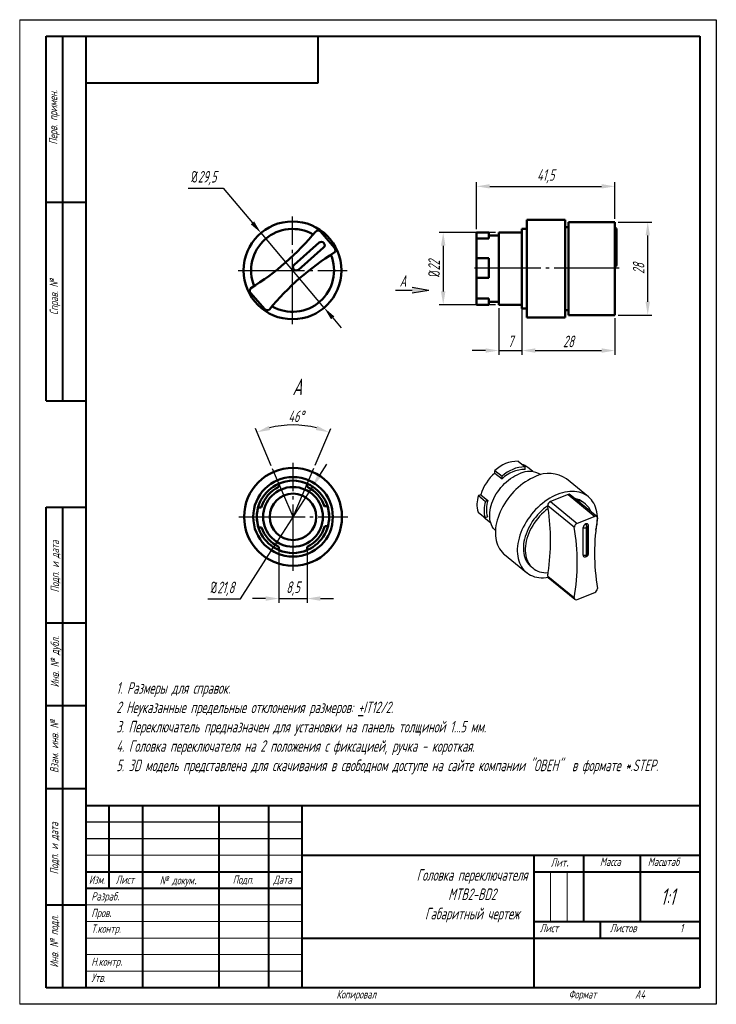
# Model space of a CAD drawing. Header units: millimetres. Extents: x 2381 to 2591, y 1129 to 1426.
import ezdxf

# ---------------------------------------------------------------- set-up
doc = ezdxf.new("R2010")
doc.units = ezdxf.units.MM
doc.linetypes.add('ГОСТ 2.303 5', pattern=[24, 20, -1.5, 1, -1.5])
for name, color, linetype, lineweight in [('main', 5, 'Continuous', 50), ('text', 7, 'Continuous', 25), ('Оси', 1, 'ГОСТ 2.303 5', 25), ('РАЗМЕРЫ', 7, 'Continuous', 25), ('ФОРМАТ', 7, 'Continuous', 25), ('ФОРМАТ @ 1', 7, 'Continuous', 25)]:
    doc.layers.add(name, color=color, linetype=linetype, lineweight=lineweight)
doc.styles.add('GOST', font='Gost.shx', dxfattribs={"width": 0.8, "oblique": 15, "height": 3.5})
doc.dimstyles.new('ISO-25', dxfattribs={"dimtxt": 3.5, "dimasz": 4, "dimexe": 1.25, "dimexo": 1, "dimgap": 1, "dimtad": 1, "dimtoh": 1, "dimdec": 1, "dimtxsty": 'GOST', "dimcen": 0, "dimclrd": 256, "dimclrt": 7, "dimadec": 0, "dimazin": 2, "dimtfac": 1, "dimtdec": 1, "dimtmove": 0, "dimatfit": 1, "dimfxl": 0, "dimlwd": -1, "dimarcsym": 0})
doc.dimstyles.get("Standard").update_dxf_attribs({"dimtxt": 3.5, "dimasz": 4, "dimexe": 1.25, "dimexo": 1, "dimgap": 1, "dimtad": 1, "dimdec": 1, "dimrnd": 0.5, "dimtxsty": 'GOST', "dimcen": 0, "dimclrd": 256, "dimclre": 256, "dimclrt": 7, "dimadec": 0, "dimazin": 2, "dimtfac": 1, "dimtdec": 1, "dimtmove": 2, "dimatfit": 1, "dimfxl": 0, "dimtolj": 1, "dimtzin": 0, "dimlwd": -1, "dimlwe": -1, "dimarcsym": 0})

# ---------------------------------------------------------------- blocks, each defined once
blk = doc.blocks.new('*D188')
at = {"layer": 'Defpoints', "color": 0}
for p in [(2525.23, 1361.55), (2508.48, 1339.75), (2525.23, 1339.75)]:
    blk.add_point(p, dxfattribs=at)
at = {"layer": 'РАЗМЕРЫ'}
for p, q in [((2524.23, 1361.55), (2507.23, 1361.55)), ((2508.48, 1357.55), (2508.48, 1343.75)), ((2524.23, 1339.75), (2507.23, 1339.75))]:
    blk.add_line(p, q, dxfattribs=at)
for points in [[(2509.15, 1357.55), (2507.81, 1357.55), (2508.48, 1361.55)], [(2507.81, 1343.75), (2509.15, 1343.75), (2508.48, 1339.75)]]:
    blk.add_solid(points, dxfattribs=at)
at = {"layer": 'РАЗМЕРЫ', "color": 7, "insert": (2505.73, 1350.65), "char_height": 3.5, "attachment_point": 5, "rotation": 90, "style": 'GOST'}
blk.add_mtext('\\A1;{\\Q0;%%C}22', dxfattribs=at)
blk = doc.blocks.new('*D189')
at = {"layer": 'Defpoints', "color": 0}
for p in [(2453.55, 1361.39), (2472.58, 1338.85)]:
    blk.add_point(p, dxfattribs=at)
at = {"layer": 'РАЗМЕРЫ'}
for p, q in [((2431.56, 1374.93), (2442.12, 1374.93)), ((2442.12, 1374.93), (2450.97, 1364.45)), ((2472.58, 1338.85), (2453.55, 1361.39)), ((2475.16, 1335.79), (2477.74, 1332.74))]:
    blk.add_line(p, q, dxfattribs=at)
for points in [[(2450.46, 1364.02), (2451.48, 1364.88), (2453.55, 1361.39)], [(2475.67, 1336.22), (2474.65, 1335.36), (2472.58, 1338.85)]]:
    blk.add_solid(points, dxfattribs=at)
at = {"layer": 'РАЗМЕРЫ', "color": 7, "insert": (2436.34, 1377.94), "char_height": 3.5, "attachment_point": 5, "style": 'GOST'}
blk.add_mtext('\\A1;{\\Q0;%%c}29,5', dxfattribs=at)
blk = doc.blocks.new('*D193')
at = {"layer": 'Defpoints', "color": 0}
for p in [(2532.23, 1338.65), (2560.23, 1336.65), (2560.23, 1325.93)]:
    blk.add_point(p, dxfattribs=at)
at = {"layer": 'РАЗМЕРЫ'}
for p, q in [((2532.23, 1337.65), (2532.23, 1324.68)), ((2560.23, 1335.65), (2560.23, 1324.68)), ((2536.23, 1325.93), (2556.23, 1325.93))]:
    blk.add_line(p, q, dxfattribs=at)
for points in [[(2536.23, 1326.6), (2536.23, 1325.26), (2532.23, 1325.93)], [(2556.23, 1325.26), (2556.23, 1326.6), (2560.23, 1325.93)]]:
    blk.add_solid(points, dxfattribs=at)
at = {"layer": 'РАЗМЕРЫ', "color": 7, "insert": (2546.23, 1328.68), "char_height": 3.5, "attachment_point": 5, "style": 'GOST'}
blk.add_mtext('\\A1;28', dxfattribs=at)
blk = doc.blocks.new('*D196')
at = {"layer": 'Defpoints', "color": 0}
for p in [(2560.23, 1364.65), (2570.14, 1364.65), (2560.23, 1336.65)]:
    blk.add_point(p, dxfattribs=at)
at = {"layer": 'РАЗМЕРЫ'}
for p, q in [((2561.23, 1364.65), (2571.39, 1364.65)), ((2570.14, 1340.65), (2570.14, 1360.65)), ((2561.23, 1336.65), (2571.39, 1336.65))]:
    blk.add_line(p, q, dxfattribs=at)
for points in [[(2570.8, 1360.65), (2569.47, 1360.65), (2570.14, 1364.65)], [(2569.47, 1340.65), (2570.8, 1340.65), (2570.14, 1336.65)]]:
    blk.add_solid(points, dxfattribs=at)
at = {"layer": 'РАЗМЕРЫ', "color": 7, "insert": (2567.39, 1350.65), "char_height": 3.5, "attachment_point": 5, "rotation": 90, "style": 'GOST'}
blk.add_mtext('\\A1;28', dxfattribs=at)
blk = doc.blocks.new('*D201')
at = {"layer": 'Defpoints', "color": 0}
for p in [(2458.95, 1266.71), (2467.45, 1266.71), (2467.45, 1251.12)]:
    blk.add_point(p, dxfattribs=at)
at = {"layer": 'РАЗМЕРЫ'}
for p, q in [((2458.95, 1265.71), (2458.95, 1249.87)), ((2467.45, 1265.71), (2467.45, 1249.87)), ((2454.95, 1251.12), (2450.95, 1251.12)), ((2458.95, 1251.12), (2467.45, 1251.12)), ((2471.45, 1251.12), (2475.45, 1251.12))]:
    blk.add_line(p, q, dxfattribs=at)
for points in [[(2454.95, 1250.45), (2454.95, 1251.79), (2458.95, 1251.12)], [(2471.45, 1251.79), (2471.45, 1250.45), (2467.45, 1251.12)]]:
    blk.add_solid(points, dxfattribs=at)
at = {"layer": 'РАЗМЕРЫ', "color": 7, "insert": (2463.2, 1254.13), "char_height": 3.5, "attachment_point": 5, "style": 'GOST'}
blk.add_mtext('\\A1;8,5', dxfattribs=at)
blk = doc.blocks.new('*D205')
at = {"layer": 'Defpoints', "color": 0}
for p in [(2459.49, 1303.26), (2457.05, 1290.22), (2469.44, 1290.41), (2463.2, 1275.76)]:
    blk.add_point(p, dxfattribs=at)
at = {"layer": 'РАЗМЕРЫ'}
for p, q in [((2456.66, 1291.14), (2451.85, 1302.44)), ((2469.83, 1291.33), (2474.56, 1302.44))]:
    blk.add_line(p, q, dxfattribs=at)
blk.add_arc((2463.2, 1275.76), 27.74, 75.2079, 104.7921, dxfattribs=at)
for points in [[(2455.91, 1303.22), (2456.34, 1301.96), (2452.34, 1301.29)], [(2470.07, 1301.96), (2470.5, 1303.22), (2474.07, 1301.29)]]:
    blk.add_solid(points, dxfattribs=at)
at = {"layer": 'РАЗМЕРЫ', "color": 7, "insert": (2464.09, 1306.09), "char_height": 3.5, "attachment_point": 5, "style": 'GOST'}
blk.add_mtext('\\A1;46%%d', dxfattribs=at)
blk = doc.blocks.new('*D210')
at = {"layer": 'Defpoints', "color": 0}
for p in [(2525.23, 1339.75), (2532.23, 1339.75), (2532.23, 1325.93)]:
    blk.add_point(p, dxfattribs=at)
at = {"layer": 'РАЗМЕРЫ'}
for p, q in [((2525.23, 1338.75), (2525.23, 1324.68)), ((2532.23, 1338.75), (2532.23, 1324.68)), ((2521.23, 1325.93), (2517.23, 1325.93)), ((2525.23, 1325.93), (2532.23, 1325.93)), ((2536.23, 1325.93), (2540.23, 1325.93))]:
    blk.add_line(p, q, dxfattribs=at)
for points in [[(2521.23, 1325.26), (2521.23, 1326.6), (2525.23, 1325.93)], [(2536.23, 1326.6), (2536.23, 1325.26), (2532.23, 1325.93)]]:
    blk.add_solid(points, dxfattribs=at)
at = {"layer": 'РАЗМЕРЫ', "color": 7, "insert": (2528.73, 1328.68), "char_height": 3.5, "attachment_point": 5, "style": 'GOST'}
blk.add_mtext('\\A1;7', dxfattribs=at)
blk = doc.blocks.new('*D213')
at = {"layer": 'Defpoints', "color": 0}
for p in [(2560.23, 1375.46), (2560.23, 1364.65), (2518.53, 1361.58)]:
    blk.add_point(p, dxfattribs=at)
at = {"layer": 'РАЗМЕРЫ'}
for p, q in [((2518.53, 1362.58), (2518.53, 1376.71)), ((2522.53, 1375.46), (2556.23, 1375.46)), ((2560.23, 1365.65), (2560.23, 1376.71))]:
    blk.add_line(p, q, dxfattribs=at)
for points in [[(2522.53, 1376.13), (2522.53, 1374.8), (2518.53, 1375.46)], [(2556.23, 1374.8), (2556.23, 1376.13), (2560.23, 1375.46)]]:
    blk.add_solid(points, dxfattribs=at)
at = {"layer": 'РАЗМЕРЫ', "color": 7, "insert": (2539.38, 1378.48), "char_height": 3.5, "attachment_point": 5, "style": 'GOST'}
blk.add_mtext('\\A1;41,5', dxfattribs=at)
blk = doc.blocks.new('*D219')
at = {"layer": 'Defpoints', "color": 0}
for p in [(2469.08, 1284.94), (2457.33, 1266.58)]:
    blk.add_point(p, dxfattribs=at)
at = {"layer": 'РАЗМЕРЫ'}
for p, q in [((2471.24, 1288.31), (2473.39, 1291.68)), ((2469.08, 1284.94), (2457.33, 1266.58)), ((2447.38, 1251.04), (2457.33, 1266.58)), ((2437.51, 1251.04), (2447.38, 1251.04))]:
    blk.add_line(p, q, dxfattribs=at)
blk.add_solid([(2470.68, 1288.67), (2471.8, 1287.95), (2469.08, 1284.94)], dxfattribs=at)
at = {"layer": 'РАЗМЕРЫ', "color": 7, "insert": (2441.94, 1254.06), "char_height": 3.5, "attachment_point": 5, "style": 'GOST'}
blk.add_mtext('\\A1;{\\Q0;%%c}21,8', dxfattribs=at)
blk = doc.blocks.new('_None')

msp = doc.modelspace()

# ---------------------------------------------------------------- hatches: boundary and pattern name
at = {"layer": 'РАЗМЕРЫ', "lineweight": 25, "ltscale": 5}
h = msp.add_hatch(color=256, dxfattribs=at)
h.dxf.hatch_style = 1
h.paths.add_polyline_path([(2504.14, 1344.18), (2499.14, 1343.3), (2499.14, 1345.06)])

# ---------------------------------------------------------------- linework, layer by layer
at = {"layer": 'main'}
for p, q in [((2545.23, 1365.4), (2533.73, 1365.4)), ((2533.73, 1365.4), (2533.73, 1335.9)), ((2545.23, 1365.4), (2545.23, 1335.9)), ((2546.23, 1364.65), (2560.23, 1364.65)), ((2546.23, 1364.65), (2546.23, 1363.65)), ((2546.23, 1363.65), (2546.23, 1362.47)), ((2560.23, 1364.65), (2560.23, 1363.65)), ((2560.23, 1363.65), (2560.23, 1337.65)), ((2463.01, 1362.62), (2463.11, 1362.62)), ((2475.75, 1356.9), (2471.46, 1361.79)), ((2522.23, 1361.58), (2518.53, 1361.58)), ((2518.53, 1361.58), (2518.53, 1360.63)), ((2518.53, 1359.7), (2518.53, 1360.63)), ((2522.23, 1360.63), (2522.23, 1361.58)), ((2525.23, 1360.65), (2522.23, 1360.65)), ((2522.23, 1359.7), (2522.23, 1360.63)), ((2532.23, 1361.55), (2525.23, 1361.55)), ((2525.23, 1339.75), (2525.23, 1361.55)), ((2533.73, 1362.65), (2532.23, 1362.65)), ((2532.23, 1338.65), (2532.23, 1362.65)), ((2546.23, 1363.15), (2545.23, 1363.15)), ((2546.23, 1362.47), (2546.23, 1338.83)), ((2560.73, 1352.1), (2560.73, 1362.2)), ((2463.51, 1351.82), (2471.1, 1358.48)), ((2518.53, 1359.7), (2522.23, 1359.7)), ((2518.53, 1353.82), (2518.53, 1359.7)), ((2472.42, 1356.98), (2464.83, 1350.32)), ((2518.53, 1353.84), (2522.23, 1353.84)), ((2518.53, 1353.84), (2518.53, 1347.84)), ((2522.23, 1347.84), (2522.23, 1353.84)), ((2463.49, 1350.39), (2463.42, 1350.47)), ((2518.53, 1347.84), (2522.23, 1347.84)), ((2518.53, 1347.82), (2518.53, 1347.84)), ((2518.53, 1347.82), (2522.23, 1347.82)), ((2518.53, 1341.6), (2518.53, 1347.82)), ((2522.23, 1347.82), (2522.23, 1347.84)), ((2450.41, 1343.32), (2454.7, 1338.43)), ((2518.53, 1341.6), (2522.23, 1341.6)), ((2518.53, 1341.6), (2518.53, 1340.67)), ((2518.53, 1340.67), (2518.53, 1339.72)), ((2518.53, 1339.72), (2522.23, 1339.72)), ((2522.23, 1341.6), (2522.23, 1340.67)), ((2522.23, 1339.72), (2522.23, 1340.67)), ((2522.23, 1340.65), (2525.23, 1340.65)), ((2525.23, 1339.75), (2532.23, 1339.75)), ((2532.23, 1338.65), (2533.73, 1338.65)), ((2545.23, 1338.15), (2546.23, 1338.15)), ((2546.23, 1338.83), (2546.23, 1337.65)), ((2546.23, 1337.65), (2546.23, 1336.65)), ((2546.23, 1336.65), (2560.23, 1336.65)), ((2560.23, 1337.65), (2560.23, 1336.65)), ((2533.73, 1335.9), (2545.23, 1335.9)), ((2458.95, 1284.82), (2458.95, 1285.75)), ((2467.45, 1284.82), (2467.45, 1285.75)), ((2453.61, 1278.59), (2452.72, 1278.58)), ((2472.69, 1278.94), (2473.58, 1278.95)), ((2453.72, 1272.59), (2452.83, 1272.58)), ((2472.8, 1272.94), (2473.68, 1272.95)), ((2458.95, 1266.71), (2458.95, 1265.78)), ((2467.45, 1266.71), (2467.45, 1265.78))]:
    msp.add_line(p, q, dxfattribs=at)
at = {"layer": 'main', "lineweight": 25}
for p, q in [((2531.05, 1292.55), (2533.17, 1290.81)), ((2524.09, 1289.75), (2526.21, 1288.01)), ((2524.09, 1288.99), (2524.09, 1289.75)), ((2524.09, 1288.99), (2526.21, 1287.25)), ((2533.17, 1290.05), (2533.17, 1290.81)), ((2535.5, 1289.4), (2533.91, 1290.71)), ((2526.21, 1287.25), (2526.21, 1288.01)), ((2552.23, 1281.84), (2545.64, 1287.24)), ((2519.8, 1282.45), (2519.07, 1282.17)), ((2519.07, 1282.17), (2521.2, 1280.43)), ((2519.8, 1282.45), (2521.92, 1280.71)), ((2521.92, 1280.71), (2521.2, 1280.43)), ((2546.12, 1282.49), (2540.8, 1280.35)), ((2540.8, 1280.35), (2548.83, 1273.78)), ((2546.12, 1282.49), (2554.15, 1275.92)), ((2554.78, 1275.87), (2546.75, 1282.45)), ((2551.38, 1279.63), (2550.81, 1280.1)), ((2518.99, 1277.22), (2521.11, 1275.48)), ((2539.98, 1279.21), (2548.01, 1272.63)), ((2521.83, 1275.76), (2521.11, 1275.48)), ((2521.23, 1275.23), (2522.82, 1273.93)), ((2554.15, 1275.92), (2548.83, 1273.78)), ((2550.67, 1264.24), (2550.67, 1272.51)), ((2551.45, 1273.6), (2551.53, 1273.63)), ((2551.67, 1264.29), (2551.67, 1272.56)), ((2551.73, 1272.66), (2551.82, 1272.69)), ((2551.88, 1272.65), (2551.88, 1264.37)), ((2552.31, 1273.12), (2552.3, 1273.26)), ((2552.31, 1264.84), (2552.31, 1273.12)), ((2526.94, 1264.42), (2533.54, 1259.01)), ((2551.53, 1263.79), (2551.62, 1263.82)), ((2551.82, 1264.28), (2551.73, 1264.25)), ((2534.96, 1260.76), (2535.54, 1260.29)), ((2539.98, 1257.91), (2548.01, 1251.33)), ((2540.16, 1257.46), (2548.19, 1250.89)), ((2548.83, 1250.84), (2554.15, 1252.98))]:
    msp.add_line(p, q, dxfattribs=at)
at = {"layer": 'main', "lineweight": 25, "flags": 128}
for points in [[(2524.22, 1271.64), (2523.91, 1271.97), (2523.57, 1272.4), (2523.28, 1272.87), (2523.03, 1273.38), (2522.83, 1273.93), (2522.67, 1274.51), (2522.56, 1275.11), (2522.5, 1275.75), (2522.49, 1276.4), (2522.52, 1277.08), (2522.61, 1277.76), (2522.74, 1278.46), (2522.92, 1279.17), (2523.15, 1279.88), (2523.42, 1280.59), (2523.74, 1281.3), (2524.09, 1282), (2524.49, 1282.68), (2524.93, 1283.35), (2525.4, 1284), (2525.9, 1284.63), (2526.44, 1285.24), (2527, 1285.81), (2527.58, 1286.35), (2528.19, 1286.85), (2528.81, 1287.32), (2529.45, 1287.74), (2530.1, 1288.13), (2530.75, 1288.46), (2531.41, 1288.75)], [(2536.29, 1287.91), (2535.52, 1287.58), (2534.76, 1287.2), (2534, 1286.77), (2533.25, 1286.31), (2532.52, 1285.79), (2531.8, 1285.24), (2531.1, 1284.65), (2530.41, 1284.03), (2529.76, 1283.37), (2529.12, 1282.68), (2528.52, 1281.97), (2527.95, 1281.22), (2527.41, 1280.46), (2526.91, 1279.68), (2526.45, 1278.88), (2526.02, 1278.08), (2525.64, 1277.26), (2525.3, 1276.43), (2525, 1275.61), (2524.75, 1274.78), (2524.55, 1273.96), (2524.39, 1273.15), (2524.28, 1272.35), (2524.22, 1271.56), (2524.21, 1270.78), (2524.24, 1270.03), (2524.33, 1269.31), (2524.46, 1268.6), (2524.64, 1267.93), (2524.87, 1267.29), (2525.14, 1266.68), (2525.46, 1266.12), (2525.82, 1265.58), (2526.23, 1265.1), (2526.67, 1264.65), (2526.94, 1264.42)], [(2554.96, 1275.51), (2554.95, 1275.85), (2554.89, 1276.59), (2554.78, 1277.3), (2554.63, 1277.99), (2554.42, 1278.65), (2554.17, 1279.27), (2553.88, 1279.86), (2553.53, 1280.41), (2553.15, 1280.92), (2552.73, 1281.39), (2552.26, 1281.81), (2551.76, 1282.19), (2551.22, 1282.52), (2550.65, 1282.8), (2550.05, 1283.03), (2549.42, 1283.21), (2548.76, 1283.34), (2548.08, 1283.42), (2547.38, 1283.45), (2546.65, 1283.42), (2545.92, 1283.34), (2545.17, 1283.21), (2544.41, 1283.03), (2543.65, 1282.79), (2542.88, 1282.51)], [(2542.88, 1282.51), (2542.12, 1282.18), (2541.36, 1281.8), (2540.6, 1281.37), (2539.85, 1280.9), (2539.11, 1280.39), (2538.39, 1279.84), (2537.69, 1279.25), (2537.01, 1278.62), (2536.35, 1277.97), (2535.72, 1277.28), (2535.12, 1276.56), (2534.55, 1275.82), (2534.01, 1275.06), (2533.51, 1274.28), (2533.04, 1273.48), (2532.62, 1272.67), (2532.23, 1271.85), (2531.89, 1271.03), (2531.6, 1270.2), (2531.35, 1269.38), (2531.14, 1268.56), (2530.99, 1267.74), (2530.88, 1266.94), (2530.82, 1266.15), (2530.8, 1265.38), (2530.84, 1264.63), (2530.93, 1263.9), (2531.06, 1263.2), (2531.24, 1262.53), (2531.47, 1261.89), (2531.74, 1261.28), (2532.06, 1260.71), (2532.42, 1260.18), (2532.83, 1259.69), (2533.27, 1259.25), (2533.75, 1258.85), (2534.27, 1258.49), (2534.83, 1258.19), (2535.42, 1257.93), (2536.03, 1257.72), (2536.68, 1257.57), (2537.35, 1257.46), (2538.04, 1257.41), (2538.75, 1257.41), (2539.48, 1257.47), (2540.08, 1257.55)], [(2540, 1279.09), (2539.42, 1278.67), (2538.76, 1278.14), (2538.13, 1277.58), (2537.51, 1276.98), (2536.92, 1276.36), (2536.36, 1275.7), (2535.83, 1275.02), (2535.34, 1274.32), (2534.88, 1273.59), (2534.46, 1272.86), (2534.08, 1272.11), (2533.74, 1271.35), (2533.44, 1270.59), (2533.19, 1269.83), (2532.99, 1269.07), (2532.83, 1268.32), (2532.72, 1267.58), (2532.66, 1266.85), (2532.65, 1266.14), (2532.68, 1265.45), (2532.77, 1264.78), (2532.9, 1264.14), (2533.08, 1263.53), (2533.31, 1262.95), (2533.58, 1262.41), (2533.9, 1261.9), (2534.26, 1261.44), (2534.66, 1261.02), (2534.96, 1260.76)], [(2540.13, 1278.3), (2539.45, 1277.77), (2538.79, 1277.2), (2538.16, 1276.59), (2537.55, 1275.95), (2536.98, 1275.28), (2536.43, 1274.58), (2535.92, 1273.86), (2535.45, 1273.12), (2535.02, 1272.37), (2534.63, 1271.6), (2534.28, 1270.82), (2533.99, 1270.04), (2533.73, 1269.26), (2533.53, 1268.48), (2533.38, 1267.71), (2533.28, 1266.95), (2533.23, 1266.21), (2533.23, 1265.48), (2533.28, 1264.78), (2533.38, 1264.1), (2533.53, 1263.46), (2533.73, 1262.84), (2533.99, 1262.26), (2534.28, 1261.72), (2534.63, 1261.22), (2535.02, 1260.77), (2535.45, 1260.36), (2535.92, 1260), (2536.43, 1259.69), (2536.98, 1259.43), (2537.55, 1259.22), (2538.16, 1259.07), (2538.79, 1258.97), (2539.45, 1258.92), (2540.13, 1258.94)]]:
    msp.add_lwpolyline(points, dxfattribs=at)
at = {"layer": 'main'}
for centre, radius in [((2463.06, 1350.12), 14.75), ((2463.2, 1275.76), 14.75), ((2463.2, 1275.76), 12), ((2463.2, 1275.76), 9), ((2463.2, 1275.76), 7)]:
    msp.add_circle(centre, radius, dxfattribs=at)
for centre, radius, start, end in [((2407.97, 1412.92), 80.37, 301.9542, 320.5721), ((2463.08, 1350.11), 12.5, 60.2438, 202.2824), ((2470.71, 1361.13), 1, 41.2631, 131.2631), ((2559.73, 1362.28), 1, 0, 60), ((2471.73, 1357.77), 0.95, 41.2631, 131.2631), ((2471.8, 1357.69), 0.95, 311.2631, 41.2631), ((2518.19, 1287.3), 80.37, 121.9542, 140.5721), ((2463.08, 1350.11), 12.5, 240.2438, 22.2824), ((2475, 1356.24), 1, 311.2631, 41.2631), ((2464.14, 1351.1), 0.95, 131.2631, 221.2631), ((2559.73, 1352.02), 1, 300, 0), ((2464.2, 1351.03), 0.95, 221.2631, 311.2631), ((2451.17, 1343.98), 1, 131.2631, 221.2631), ((2455.45, 1339.09), 1, 221.2631, 311.2631), ((2463.2, 1275.76), 10.9, 104.199, 255.801), ((2463.2, 1276.7), 10, 64.8493, 115.1507), ((2463.2, 1275.76), 10.9, 284.199, 75.801), ((2463.2, 1275.76), 10, 115.1507, 163.58), ((2463.2, 1275.76), 10, 18.4952, 64.8493), ((2462.32, 1275.75), 10, 163.58, 198.4952), ((2464.09, 1275.78), 10, 343.58, 18.4952), ((2463.2, 1275.76), 10, 198.4952, 244.8493), ((2463.2, 1275.76), 10, 295.1507, 343.58), ((2463.2, 1274.83), 10, 244.8493, 295.1507)]:
    msp.add_arc(centre, radius, start, end, dxfattribs=at)
at = {"layer": 'main', "lineweight": 25}
for centre, radius, start, end in [((2531.1, 1282.36), 10.19, 90.2731, 133.4899), ((2533.37, 1278.23), 14.21, 130.7785, 162.7159), ((2533.12, 1280.88), 9.93, 89.6835, 134.0795), ((2533.12, 1280.12), 9.93, 89.6835, 134.0795), ((2534.47, 1282.57), 6.9, 59.0208, 116.3114), ((2530.94, 1287.06), 4.7, 50.9077, 74.0685), ((2540.4, 1279.69), 9.19, 55.2307, 116.5442), ((2526.99, 1279.55), 8.34, 161.706, 196.2338), ((2529.12, 1277.81), 8.34, 161.706, 196.2338), ((2529.84, 1278.09), 8.34, 161.706, 196.2338), ((2541.32, 1279.12), 1.34, 112.8043, 176.1831), ((2546.4, 1281.94), 0.622, 55.1693, 116.6056), ((2547.02, 1275.4), 6.03, 51.1634, 79.523), ((2547.65, 1275.07), 5.88, 21.6179, 79.7367), ((2486.33, 1269.79), 54.47, 8.9849, 9.9508), ((2475.05, 1268.62), 65.79, 351.5367, 8.4633), ((2524.13, 1278.77), 4.57, 217.97, 230.6235), ((2620.27, 1264.78), 66.16, 170.7378, 189.2622), ((2554.43, 1275.45), 0.543, 357.5399, 120.6694), ((2540.82, 1275.37), 14.15, 345.1175, 0.1545), ((2549.35, 1272.54), 1.34, 112.8043, 176.1831), ((2482.71, 1261.98), 66.16, 350.7378, 9.2622), ((2551.94, 1272.43), 1.28, 112.8043, 176.1831), ((2551.09, 1274.1), 1.64, 255.1681, 290.5775), ((2549.81, 1272.59), 1.92, 2.0104, 31.7761), ((2551.79, 1273.19), 0.513, 7.5242, 121.0236), ((2549.9, 1272.62), 1.92, 2.0104, 31.7761), ((2551.75, 1273.2), 0.564, 283.5783, 351.9845), ((2551.09, 1265.82), 1.64, 255.1681, 290.5775), ((2551.16, 1264.2), 0.488, 175.5113, 274.7849), ((2551.26, 1264.18), 0.476, 304.6561, 8.0105), ((2551.34, 1264.21), 0.476, 304.6294, 8.0143), ((2551.75, 1264.92), 0.565, 283.5805, 351.9669), ((2462.19, 1269.87), 78.7, 351.2559, 352.0116), ((2540.53, 1257.88), 0.551, 176.7302, 228.5567), ((2553.63, 1254.22), 1.34, 292.8043, 356.1831), ((2548.55, 1251.31), 0.543, 177.5399, 300.6694)]:
    msp.add_arc(centre, radius, start, end, dxfattribs=at)
at = {"layer": 'main'}
for points in [[(2560.73, 1362.2), (2560.73, 1362.25), (2560.73, 1362.28), (2560.73, 1362.28)], [(2560.73, 1352.02), (2560.73, 1352.02), (2560.73, 1352.05), (2560.73, 1352.1)]]:
    msp.add_open_spline(points, degree=3, dxfattribs=at)
at = {"layer": 'main', "lineweight": 25}
for points in [[(2551.67, 1272.56), (2551.67, 1272.6), (2551.7, 1272.64), (2551.73, 1272.66)], [(2551.82, 1272.69), (2551.85, 1272.7), (2551.88, 1272.69), (2551.88, 1272.65)], [(2551.73, 1264.25), (2551.7, 1264.23), (2551.67, 1264.25), (2551.67, 1264.29)], [(2551.88, 1264.37), (2551.88, 1264.34), (2551.85, 1264.29), (2551.82, 1264.28)]]:
    msp.add_open_spline(points, degree=3, dxfattribs=at)
for points, knots in [([(2551.2, 1263.72), (2551.22, 1263.72), (2551.32, 1263.72), (2551.43, 1263.74), (2551.51, 1263.78), (2551.53, 1263.79)], [0, 0, 0, 0, 0.1923339, 0.830088, 1, 1, 1, 1]), ([(2551.61, 1263.82), (2551.65, 1263.84), (2551.74, 1263.87), (2551.86, 1263.95), (2551.97, 1264.04), (2552.03, 1264.12), (2552.06, 1264.15)], [0, 0, 0, 0, 0.232646, 0.48629, 0.777488, 1, 1, 1, 1]), ([(2552.06, 1264.15), (2552.11, 1264.22), (2552.18, 1264.31), (2552.25, 1264.48), (2552.29, 1264.63), (2552.31, 1264.76), (2552.31, 1264.83), (2552.31, 1264.85)], [0, 0, 0, 0, 0.337421, 0.475172, 0.705839, 0.950372, 1, 1, 1, 1])]:
    msp.add_open_spline(points, degree=3, knots=knots, dxfattribs=at)
at = {"layer": 'Оси'}
for p, q in [((2463.06, 1333.85), (2463.06, 1366.34)), ((2446.68, 1350.12), (2479.55, 1350.12)), ((2517.88, 1350.84), (2561.57, 1350.84)), ((2463.2, 1259.52), (2463.2, 1292.01)), ((2463.2, 1275.76), (2457.05, 1290.22)), ((2463.2, 1275.76), (2469.44, 1290.41)), ((2446.82, 1275.79), (2479.69, 1275.79))]:
    msp.add_line(p, q, dxfattribs=at)
at = {"layer": 'РАЗМЕРЫ', "lineweight": 25, "ltscale": 5}
for p, q in [((2494.14, 1344.18), (2499.14, 1344.18)), ((2499.14, 1345.06), (2504.14, 1344.18)), ((2499.14, 1343.3), (2504.14, 1344.18))]:
    msp.add_line(p, q, dxfattribs=at)
at = {"layer": 'ФОРМАТ', "lineweight": 0}
msp.add_line((2380.81, 1425.73), (2380.81, 1128.73), dxfattribs=at)
at = {"layer": 'ФОРМАТ', "ltscale": 5}
msp.add_line((2380.81, 1425.73), (2590.81, 1425.73), dxfattribs=at)
at = {"layer": 'ФОРМАТ', "linetype": 'ByBlock', "ltscale": 5}
for p, q in [((2590.81, 1425.73), (2590.81, 1128.73)), ((2590.81, 1128.73), (2380.81, 1128.73))]:
    msp.add_line(p, q, dxfattribs=at)
at = {"layer": 'ФОРМАТ', "lineweight": 40}
for p, q in [((2388.81, 1310.73), (2388.81, 1420.73)), ((2388.81, 1310.73), (2388.81, 1420.73)), ((2393.81, 1310.73), (2393.81, 1420.73)), ((2393.81, 1310.73), (2393.81, 1420.73)), ((2470.81, 1406.73), (2470.81, 1420.73)), ((2400.81, 1406.73), (2470.81, 1406.73)), ((2388.81, 1370.73), (2400.81, 1370.73)), ((2388.81, 1310.73), (2400.81, 1310.73)), ((2388.81, 1133.73), (2388.81, 1278.73)), ((2388.81, 1278.73), (2400.81, 1278.73)), ((2393.81, 1133.73), (2393.81, 1278.73)), ((2400.81, 1243.73), (2388.81, 1243.73)), ((2400.81, 1218.73), (2388.81, 1218.73)), ((2400.81, 1193.73), (2388.81, 1193.73)), ((2400.81, 1188.73), (2585.81, 1188.73)), ((2407.81, 1163.73), (2407.81, 1188.73)), ((2417.81, 1188.73), (2417.81, 1133.73)), ((2440.81, 1188.73), (2440.81, 1133.73)), ((2455.81, 1188.73), (2455.81, 1133.73)), ((2465.81, 1188.73), (2465.81, 1133.73)), ((2465.81, 1173.73), (2585.81, 1173.73)), ((2535.81, 1173.73), (2535.81, 1133.73)), ((2550.81, 1173.73), (2550.81, 1153.73)), ((2567.81, 1173.73), (2567.81, 1153.73)), ((2400.81, 1168.73), (2465.81, 1168.73)), ((2535.81, 1168.73), (2585.81, 1168.73)), ((2400.81, 1163.73), (2465.81, 1163.73)), ((2388.81, 1158.73), (2400.81, 1158.73)), ((2535.81, 1153.73), (2585.81, 1153.73)), ((2555.81, 1153.73), (2555.81, 1148.73)), ((2465.81, 1148.73), (2585.81, 1148.73))]:
    msp.add_line(p, q, dxfattribs=at)
at = {"layer": 'ФОРМАТ', "lineweight": 40, "ltscale": 5}
for p, q in [((2388.81, 1420.73), (2585.81, 1420.73)), ((2400.81, 1133.73), (2400.81, 1420.73)), ((2585.81, 1420.73), (2585.81, 1133.73)), ((2585.81, 1133.73), (2388.81, 1133.73))]:
    msp.add_line(p, q, dxfattribs=at)
at = {"layer": 'ФОРМАТ'}
for p, q in [((2400.81, 1370.73), (2388.81, 1370.73)), ((2400.81, 1183.73), (2465.81, 1183.73)), ((2400.81, 1178.73), (2465.81, 1178.73))]:
    msp.add_line(p, q, dxfattribs=at)
at = {"layer": 'ФОРМАТ', "linetype": 'Continuous', "lineweight": 0}
for p, q in [((2400.81, 1173.73), (2465.81, 1173.73)), ((2540.81, 1168.73), (2540.81, 1153.73)), ((2545.81, 1168.73), (2545.81, 1153.73)), ((2400.81, 1158.73), (2465.81, 1158.73)), ((2400.81, 1153.73), (2465.81, 1153.73)), ((2400.81, 1148.73), (2465.81, 1148.73)), ((2400.81, 1143.73), (2465.81, 1143.73)), ((2400.81, 1138.73), (2465.81, 1138.73))]:
    msp.add_line(p, q, dxfattribs=at)
at = {"layer": 'ФОРМАТ', "linetype": 'Continuous'}
msp.add_line((2388.81, 1133.73), (2400.81, 1133.73), dxfattribs=at)

# ---------------------------------------------------------------- texts
at = {"layer": 'text', "lineweight": 25, "insert": (2463.03, 1317.49), "char_height": 25000, "attachment_point": 1, "style": 'GOST'}
msp.add_mtext_dynamic_manual_height_columns('{\\H0.0002x;\\FGOST|c0;А}', width=3.1479, gutter_width=12.5, heights=[0], dxfattribs=at)
at = {"layer": 'text', "ltscale": 100, "insert": (2409.92, 1225.89), "char_height": 3.5, "width": 178.5111, "attachment_point": 1, "style": 'GOST'}
msp.add_mtext('1. Размеры для справок.\\P2 Неуказанные предельные отклонения размеров: {\\L+}IT12/2.\\P3. Переключатель предназначен для установки на панель толщиной 1...5 мм.\\P4. Головка переключателя на 2 положения с фиксацией, ручка - короткая.\\P5. 3D модель представлена для скачивания в свободном доступе на сайте компании "ОВЕН"  в формате *.STEP.', dxfattribs=at)
at = {"layer": 'РАЗМЕРЫ', "lineweight": 25, "insert": (2495.31, 1348.68), "char_height": 25000, "attachment_point": 1, "style": 'GOST'}
msp.add_mtext_dynamic_manual_height_columns('{\\H0.00014x;\\FGOST|c0;А}', width=3.1479, gutter_width=12.5, heights=[0], dxfattribs=at)
at = {"layer": 'ФОРМАТ', "char_height": 2.5, "attachment_point": 1, "rotation": 90, "style": 'GOST'}
for s, insert in [('{\\Q15;\\W0.8;Перв. примен\\W0.965;.}', (2389.64, 1388.05)), ('Справ. №', (2389.86, 1336.66)), ('{\\Q15;\\W0.8;Подп. и дата}', (2390.16, 1252.98)), ('Инв. № {\\Fgost_au|c204;дубл.}', (2390.15, 1224.32)), ('Взам. инв. №', (2389.99, 1198.51)), ('{\\Q15;\\W0.8;Подп. и дата}', (2389.93, 1167.93)), ('Инв. № {\\Fgost_au|c204;подл\\W0.965;.}', (2389.93, 1139.8))]:
    msp.add_mtext(s, dxfattribs=dict(at, insert=insert))
at = {"layer": 'ФОРМАТ', "attachment_point": 1, "style": 'GOST'}
for s, insert, char_height in [('{\\Q15;\\W0.8;Лит\\H1.4x;\\W0.965;.}', (2540.88, 1173.77), 2.5), ('{\\Q15;\\W0.8;Масштаб}', (2570.16, 1172.98), 2.5), ('{\\Q15;\\W0.8;Масса}', (2555.72, 1172.98), 2.5), ('{\\Q15;\\W0.784;Изм.}', (2401.67, 1167.58), 2.5), ('{\\Q15;\\W0.8;Лист}', (2409.73, 1167.58), 2.5), ('{\\Q15;\\W0.8;Подп.}', (2445.01, 1167.6), 2.5), ('{\\Q15;\\W0.8;Дата}', (2457.26, 1167.58), 2.5), ('\\pxqc;Головка переключателя\\PMTB2-BD2\\PГабаритный чертеж', (2500.47, 1169.51), 3.5), ('{\\Q15;\\W0.8;Разраб\\H1.4x;.}', (2402.39, 1163.54), 2.5), ('1:1', (2574.02, 1163.7), 5), ('{\\Q15;\\W0.8;Пров\\H1.4x;.}', (2402.39, 1158.54), 2.5), ('{\\Q15;\\W0.8;Т.контр\\W0.965;.}', (2402.39, 1152.8), 2.5), ('Лист    ', (2537.59, 1152.98), 2.5), ('{\\Q15;\\W0.8;Листов}', (2558.72, 1152.98), 2.5), ('1', (2579.88, 1152.96), 2.5), ('{\\Q15;\\W0.8;Н.контр\\H1.4x;.}', (2402.39, 1143.84), 2.5), ('{\\Q15;\\W0.8;Утв.}', (2402.39, 1137.98), 2.5), ('{\\W0.9;Копировал}', (2476.31, 1132.98), 2.5), ('{\\W0.9;Формат}', (2546.31, 1132.98), 2.5), ('{\\W0.9;A4}', (2566.31, 1132.96), 2.5)]:
    msp.add_mtext(s, dxfattribs=dict(at, insert=insert, char_height=char_height))
at = {"layer": 'ФОРМАТ @ 1', "insert": (2423.01, 1167.39), "char_height": 2.5, "attachment_point": 1, "style": 'GOST'}
msp.add_mtext('№ докум{\\Fwin_eskd|c204;\\W0.965;.}', dxfattribs=at)

# ---------------------------------------------------------------- dimensions: what is measured, and where the dimension line sits
at = {"layer": 'РАЗМЕРЫ'}
for p1, p2, text, override, picture, middle in [((2472.58, 1338.85), (2453.55, 1361.39), '{\\Q0;%%c}29,5', {"dimlfac": 1, "dimtxsty": 'GOST', "dimsah": 1, "dimse1": 1, "dimse2": 1, "dimtmove": 1, "dimtolj": 1}, '*D189', (2442.12, 1374.93)), ((2469.08, 1284.94), (2457.33, 1266.58), '{\\Q0;%%c}21,8', {"dimlfac": 1, "dimtxsty": 'GOST', "dimblk2": 'None', "dimsah": 1, "dimse2": 0, "dimsd1": 0, "dimsd2": 1, "dimtmove": 1, "dimtolj": 1}, '*D219', (2447.38, 1251.04))]:
    dim = msp.add_diameter_dim_2p(p1=p1, p2=p2, text=text, dimstyle='ISO-25', override=override, dxfattribs=at)
    dim.commit()
    dim.dimension.update_dxf_attribs({"geometry": picture, "text_midpoint": middle, "dimtype": 163})
for base, p1, p2, picture, middle in [((2560.23, 1375.46), (2518.53, 1361.58), (2560.23, 1364.65), '*D213', (2539.38, 1378.48)), ((2532.23, 1325.93), (2525.23, 1339.75), (2532.23, 1339.75), '*D210', (2528.73, 1328.68)), ((2560.23, 1325.93), (2532.23, 1338.65), (2560.23, 1336.65), '*D193', (2546.23, 1328.68)), ((2467.45, 1251.12), (2458.95, 1266.71), (2467.45, 1266.71), '*D201', (2463.2, 1254.13))]:
    dim = msp.add_linear_dim(base=base, p1=p1, p2=p2, dimstyle='Standard', override={"dimlfac": 1, "dimtxsty": 'GOST', "dimsah": 1, "dimtmove": 1, "dimtolj": 1}, dxfattribs=at)
    dim.commit()
    dim.dimension.update_dxf_attribs({"geometry": picture, "text_midpoint": middle})
dim = msp.add_linear_dim(base=(2570.14, 1364.65), p1=(2560.23, 1336.65), p2=(2560.23, 1364.65), angle=90, dimstyle='Standard', override={"dimlfac": 1, "dimtxsty": 'GOST', "dimsah": 1, "dimtmove": 1, "dimtolj": 1}, dxfattribs=at)
dim.commit()
dim.dimension.update_dxf_attribs({"geometry": '*D196', "text_midpoint": (2567.39, 1350.65)})
dim = msp.add_linear_dim(base=(2508.48, 1339.75), p1=(2525.23, 1361.55), p2=(2525.23, 1339.75), angle=90, text='{\\Q0;%%C}<>', dimstyle='Standard', override={"dimlfac": 1, "dimtxsty": 'GOST', "dimsah": 1, "dimtmove": 1, "dimtolj": 1}, dxfattribs=at)
dim.commit()
dim.dimension.update_dxf_attribs({"geometry": '*D188', "text_midpoint": (2505.73, 1350.65)})
dim = msp.add_angular_dim_3p(base=(2459.49, 1303.26), center=(2463.2, 1275.76), p1=(2457.05, 1290.22), p2=(2469.44, 1290.41), dimstyle='Standard', override={"dimlfac": 1, "dimtxsty": 'GOST', "dimsah": 1, "dimtdec": 0, "dimtmove": 1, "dimtolj": 1}, dxfattribs=at)
dim.commit()
dim.dimension.update_dxf_attribs({"geometry": '*D205', "text_midpoint": (2464.09, 1306.09), "dimtype": 165})

doc.saveas('drawing.dxf')
